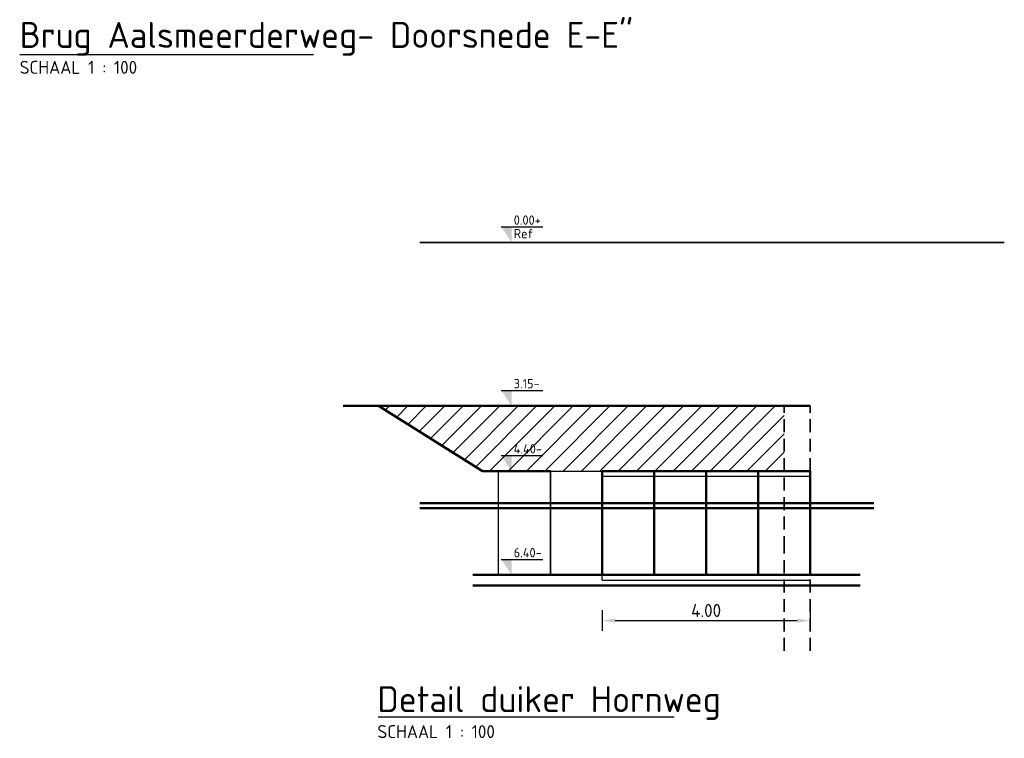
# Model space of a CAD drawing. Header units: metres. Extents: x 115954 to 115994, y 477007 to 477166.
# Tile 1 of 20: x 115955 to 115974, y 477007 to 477021. Entities that reach past the tile are written whole.
import ezdxf

# ---------------------------------------------------------------- set-up
doc = ezdxf.new("R2010")
doc.units = ezdxf.units.M
doc.linetypes.add('DASHED2', pattern=[0.375, 0.25, -0.125])
doc.layers.get('Defpoints').update_dxf_attribs({"lineweight": 25})
for name, color, linetype, lineweight in [('B-WE-OB-BEKLEDING_BETON-GD', 253, 'Continuous', 25), ('N-WE-FC-DAMWAND-GD', 30, 'Continuous', 35), ('N-WE-GR-MAAIVELD-GD', 90, 'Continuous', 50), ('N-WE-GW-GROND_KLEI-AD', 7, 'Continuous', 18), ('N-WE-GW-WATERGANG_WATERLIJN-GD', 150, 'Continuous', 50), ('N-WE-MO-BODEM-GD', 30, 'Continuous', 50), ('N-WE-OB-BEKLEDING_BETON-GD', 253, 'Continuous', 50), ('X-XX-AL-CONSTRUCTIELIJN-G', 7, 'Continuous', 35), ('X-XX-AL-DETAIL1-GD', 7, 'Continuous', 25), ('X-XX-AL-DETAIL1-T25', 7, 'Continuous', 25), ('X-XX-AL-PEILMAAT-SD', 7, 'Continuous', 25), ('X-XX-AL-VERWIJZING-S', 7, 'Continuous', 25)]:
    doc.layers.add(name, color=color, linetype=linetype, lineweight=lineweight)
doc.styles.add('NLCS-ISO', font='NLCS-ISO.ttf')
doc.styles.add('NLCS-ISO-M100-T25', font='NLCS-ISO.ttf', dxfattribs={"height": 0.25})
doc.dimstyles.new('NLCS-M100-T25-PIJL_L2_H2', dxfattribs={"dimscale": 0.1, "dimtxt": 2.5, "dimasz": 2.5, "dimexe": 2, "dimexo": 2, "dimgap": 0.7, "dimtad": 1, "dimzin": 0, "dimdsep": 46, "dimtxsty": 'NLCS-ISO-M100-T25', "dimcen": 0, "dimdle": 2, "dimclrd": 256, "dimclre": 256, "dimclrt": 256, "dimazin": 0, "dimtfac": 1, "dimtdec": 3, "dimtofl": 0, "dimtmove": 0, "dimatfit": 3, "dimfxl": 2, "dimfxlon": 1, "dimtfillclr": 256, "dimtolj": 1, "dimtzin": 0, "dimlwd": -1, "dimlwe": -1, "dimarcsym": 0})

# ---------------------------------------------------------------- blocks, each defined once
blk = doc.blocks.new('SAL-VERWIJZING_ONDERSCHRIFT-SO')
at = {"linetype": 'Continuous', "style": 'NLCS-ISO'}
blk.add_text('SCHAAL 1 :', height=2.5, dxfattribs=at).set_placement((0, -3.75))
at = {"style": 'NLCS-ISO'}
for tag, p, height in [('OMSCHRIJVING', (0, 1.25), 5), ('SCHAAL', (18.15, -3.75), 2.5)]:
    blk.add_attdef(tag, p, '', height=height, dxfattribs=at)
blk = doc.blocks.new('SAL-PEILMAAT_INFRACAD_R01-SOD')
blk.add_line((-2, 3), (6, 3))
blk.add_solid([(-2, 3), (0, 3), (0, 0)])
at = {"style": 'NLCS-ISO'}
for tag, p in [('...', (0.4, 3.4)), ('REF', (0.4, 0.8))]:
    blk.add_attdef(tag, p, '', height=1.8, dxfattribs=at)
blk = doc.blocks.new('SAL-PEILMAAT_INFRACAD_H01-SOD')
blk.add_line((-2, 3), (6, 3))
blk.add_solid([(-2, 3), (0, 3), (0, 0)])
at = {"style": 'NLCS-ISO'}
blk.add_attdef('...', (0.4, 3.4), '', height=1.8, dxfattribs=at)
blk = doc.blocks.new('*D194')
at = {"layer": 'Defpoints', "color": 0, "transparency": 16777216}
for p in [(115966.587, 477009.895), (115970.587, 477009.895), (115970.587, 477009.016)]:
    blk.add_point(p, dxfattribs=at)
at = {"layer": 'X-XX-AL-DETAIL1-T25', "transparency": 16777216}
for p, q in [((115966.587, 477009.216), (115966.587, 477008.816)), ((115970.587, 477009.216), (115970.587, 477008.816)), ((115966.837, 477009.016), (115970.337, 477009.016))]:
    blk.add_line(p, q, dxfattribs=at)
for points in [[(115966.837, 477009.058), (115966.837, 477008.975), (115966.587, 477009.016)], [(115970.337, 477009.058), (115970.337, 477008.975), (115970.587, 477009.016)]]:
    blk.add_solid(points, dxfattribs=at)
at = {"layer": 'X-XX-AL-DETAIL1-T25', "transparency": 16777216, "insert": (115968.587, 477009.211), "char_height": 0.25, "attachment_point": 5, "style": 'NLCS-ISO-M100-T25'}
blk.add_mtext('\\A1;4.00', dxfattribs=at)

msp = doc.modelspace()

# ---------------------------------------------------------------- hatches: boundary and pattern name
at = {"layer": 'N-WE-GW-GROND_KLEI-AD', "ltscale": 0.5}
h = msp.add_hatch(dxfattribs=at)
h.set_pattern_fill('AGW-GROND_KLEI', color=256, scale=0.1, pattern_type=2)
h.set_pattern_definition([(45, (0, -41.90485), (-0.1767766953, 0.1767766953), [])])
h.paths.add_polyline_path([(115970.087, 477013.15), (115962.276, 477013.15), (115964.284, 477011.895), (115965.587, 477011.895), (115966.587, 477011.895), (115967.587, 477011.895), (115968.587, 477011.895), (115969.587, 477011.895), (115970.087, 477011.895)])

# ---------------------------------------------------------------- linework, layer by layer
for points in [[(115964.587, 477011.895), (115965.587, 477011.895), (115965.587, 477009.895), (115964.587, 477009.895)], [(115965.587, 477011.895), (115966.587, 477011.895), (115966.587, 477009.895), (115965.587, 477009.895)]]:
    msp.add_lwpolyline(points, close=True)
at = {"layer": 'B-WE-OB-BEKLEDING_BETON-GD'}
for points in [[(115966.587, 477011.795), (115970.587, 477011.795)], [(115966.587, 477009.895), (115970.587, 477009.895)], [(115966.587, 477009.795), (115966.587, 477009.895)], [(115966.587, 477009.795), (115970.587, 477009.795)]]:
    msp.add_lwpolyline(points, dxfattribs=at)
at = {"layer": 'N-WE-FC-DAMWAND-GD', "linetype": 'DASHED2'}
for points in [[(115970.087, 477008.432), (115970.087, 477010.395), (115970.087, 477013.15)], [(115970.587, 477008.432), (115970.587, 477010.395), (115970.587, 477013.15)]]:
    msp.add_lwpolyline(points, dxfattribs=at)
at = {"layer": 'N-WE-GR-MAAIVELD-GD'}
for points in [[(115963.077, 477013.15), (115961.6, 477013.15)], [(115965.587, 477011.895), (115964.284, 477011.895), (115962.276, 477013.15)], [(115970.587, 477013.15), (115963.077, 477013.15)]]:
    msp.add_lwpolyline(points, dxfattribs=at)
at = {"layer": 'N-WE-GW-WATERGANG_WATERLIJN-GD'}
for points in [[(115963.077, 477011.28), (115971.818, 477011.28)], [(115963.077, 477011.18), (115971.818, 477011.18)]]:
    msp.add_lwpolyline(points, dxfattribs=at)
at = {"layer": 'N-WE-MO-BODEM-GD'}
for points in [[(115971.551, 477009.895), (115964.097, 477009.895)], [(115971.551, 477009.695), (115964.097, 477009.695)]]:
    msp.add_lwpolyline(points, dxfattribs=at)
at = {"layer": 'N-WE-OB-BEKLEDING_BETON-GD'}
for points in [[(115966.587, 477011.895), (115967.587, 477011.895), (115967.587, 477009.895), (115966.587, 477009.895)], [(115967.587, 477011.895), (115968.587, 477011.895), (115968.587, 477009.895), (115967.587, 477009.895)], [(115968.587, 477011.895), (115969.587, 477011.895), (115969.587, 477009.895), (115968.587, 477009.895)], [(115969.587, 477011.895), (115970.587, 477011.895), (115970.587, 477009.895), (115969.587, 477009.895)]]:
    msp.add_lwpolyline(points, close=True, dxfattribs=at)
at = {"layer": 'X-XX-AL-CONSTRUCTIELIJN-G'}
msp.add_lwpolyline([(115963.077, 477016.3), (115974.328, 477016.3)], dxfattribs=at)
at = {"layer": 'X-XX-AL-DETAIL1-GD', "flags": 128}
for points in [[(115955.37, 477019.922), (115961.026, 477019.922)], [(115962.271, 477007.161), (115967.971, 477007.161)]]:
    msp.add_lwpolyline(points, dxfattribs=at)

# ---------------------------------------------------------------- block references
at = {"layer": 'X-XX-AL-DETAIL1-T25', "xscale": 0.1, "yscale": 0.1, "zscale": 0.1}
msp.add_blockref('SAL-PEILMAAT_INFRACAD_H01-SOD', (115964.842, 477011.895), dxfattribs=at).add_auto_attribs({'...': '4.40-'})
at = {"layer": 'X-XX-AL-PEILMAAT-SD', "xscale": 0.1, "yscale": 0.1, "zscale": 0.1}
for name, p, values in [('SAL-PEILMAAT_INFRACAD_R01-SOD', (115964.842, 477016.3), {'...': '0.00+', 'REF': 'Ref'}), ('SAL-PEILMAAT_INFRACAD_H01-SOD', (115964.842, 477013.15), {'...': '3.15-'}), ('SAL-PEILMAAT_INFRACAD_H01-SOD', (115964.842, 477009.895), {'...': '6.40-'})]:
    msp.add_blockref(name, p, dxfattribs=at).add_auto_attribs(values)
at = {"layer": 'X-XX-AL-VERWIJZING-S', "xscale": 0.1, "yscale": 0.1, "zscale": 0.1}
for p, values in [((115955.37, 477019.922), {'OMSCHRIJVING': 'Brug Aalsmeerderweg- Doorsnede E-E"', 'SCHAAL': '100'}), ((115962.258, 477007.128), {'OMSCHRIJVING': 'Detail duiker Hornweg', 'SCHAAL': '100'})]:
    msp.add_blockref('SAL-VERWIJZING_ONDERSCHRIFT-SO', p, dxfattribs=at).add_auto_attribs(values)

# ---------------------------------------------------------------- dimensions: what is measured, and where the dimension line sits
at = {"layer": 'X-XX-AL-DETAIL1-T25'}
dim = msp.add_aligned_dim(p1=(115966.587, 477009.895), p2=(115970.587, 477009.895), distance=-0.879, dimstyle='NLCS-M100-T25-PIJL_L2_H2', dxfattribs=at)
dim.commit()
dim.dimension.update_dxf_attribs({"geometry": '*D194', "text_midpoint": (115968.587, 477009.211)})

doc.saveas('drawing.dxf')
